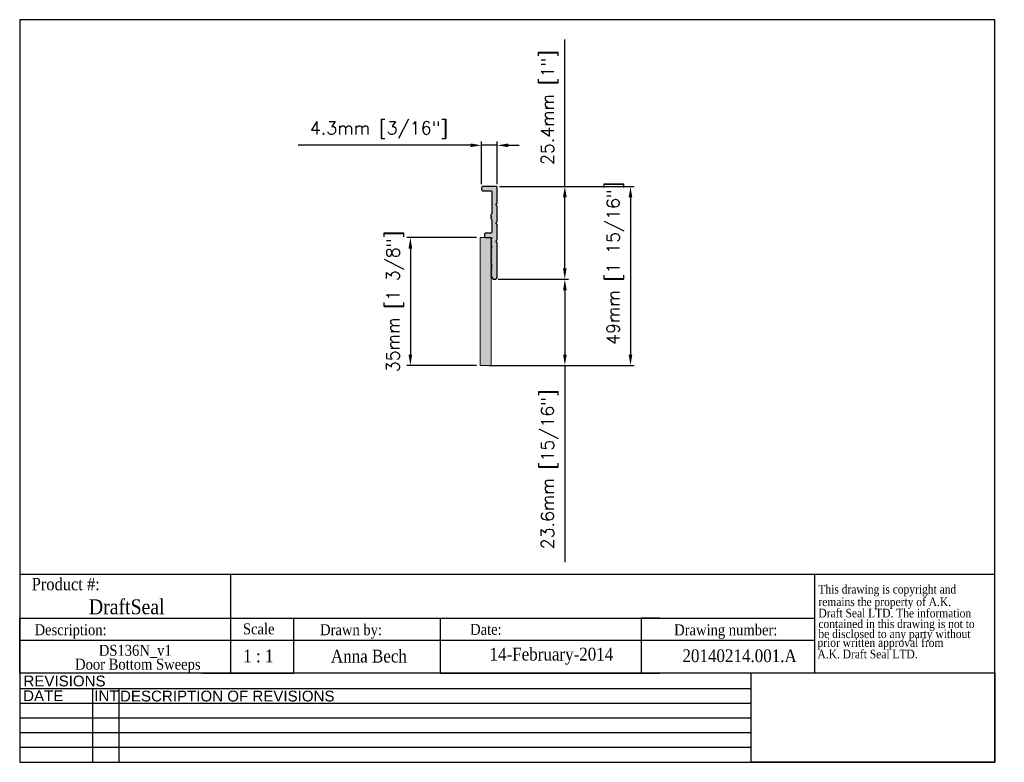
# Model space of a CAD drawing. Header units: millimetres. Extents: x 2362 to 2631, y 15 to 219.
import ezdxf
from ezdxf.enums import TextEntityAlignment as Align

# ---------------------------------------------------------------- set-up
doc = ezdxf.new("R2010")
doc.units = ezdxf.units.MM
doc.header["$MEASUREMENT"] = 0
for name, color, linetype, lineweight in [('AM_5', 3, 'Continuous', 25), ('BORDER', 7, 'Continuous', 25), ('DIMENSIONS', 8, 'Continuous', 15)]:
    doc.layers.add(name, color=color, linetype=linetype, lineweight=lineweight)
doc.layers.add('FRAME', color=7, linetype='Continuous')
doc.styles.add('DS GROUP', font='arial.ttf')
doc.styles.get("Standard").update_dxf_attribs({"font": 'ROMANS.SHX'})
doc.styles.add('TAG', font='GARA.TTF')
doc.dimstyles.new('AM_ISO$0', dxfattribs={"dimtxt": 1.5, "dimasz": 1.5, "dimexe": 1, "dimexo": 1, "dimgap": 1.5, "dimtad": 1, "dimdec": 0, "dimdsep": 46, "dimtxsty": 'Standard', "dimcen": 0, "dimclrd": 256, "dimclre": 256, "dimclrt": 2, "dimadec": 0, "dimazin": 2, "dimtp": 0.1, "dimtm": 0.1, "dimtfac": 0.71, "dimtdec": 0, "dimtmove": 0, "dimatfit": 3, "dimfxl": 1, "dimlwd": -1, "dimlwe": -1, "dimarcsym": 1})
picture_1 = doc.add_image_def('image1.bmp', size_in_pixel=(901, 331))

# ---------------------------------------------------------------- blocks, each defined once
blk = doc.blocks.new('A$C08671A0E')
at = {"layer": 'FRAME', "style": 'TAG'}
for s, p in [('This drawing is copyright and', (14.8, -52.3)), ('remains the property of A.K.', (14.8, -101.5)), ('Draft Seal LTD. The information', (14.8, -145.7)), ('contained in this drawing is not to  ', (14.8, -187.4)), ('be disclosed to any party without ', (14.8, -226.7)), (' prior written approval from', (0, -261.2)), (' A.K. Draft Seal LTD.', (0, -306.1))]:
    blk.add_text(s, height=33.819, dxfattribs=at).set_placement(p)
blk = doc.blocks.new('*D466')
at = {"layer": 'AM_5', "linetype": 'ByBlock', "transparency": 16777216}
for p, q in [((2487.02, 158.89), (2467.92, 158.89)), ((2468.92, 155.89), (2468.92, 126.89)), ((2487.02, 123.89), (2467.92, 123.89))]:
    blk.add_line(p, q, dxfattribs=at)
at = {"layer": 'AM_5', "transparency": 16777216}
for points in [[(2468.42, 155.89), (2469.42, 155.89), (2468.92, 158.89)], [(2468.42, 126.89), (2469.42, 126.89), (2468.92, 123.89)]]:
    blk.add_solid(points, dxfattribs=at)
at = {"layer": 'Defpoints', "color": 0, "transparency": 16777216}
for p in [(2488.02, 158.89), (2468.92, 123.89), (2488.02, 123.89)]:
    blk.add_point(p, dxfattribs=at)
at = {"layer": 'AM_5', "color": 7, "transparency": 16777216, "insert": (2464.76, 141.39), "char_height": 3.5, "attachment_point": 5, "rotation": 90}
blk.add_mtext('35mm [1 3/8"]', dxfattribs=at)
blk = doc.blocks.new('*D467')
at = {"layer": 'AM_5', "linetype": 'ByBlock', "transparency": 16777216}
for p, q in [((2511.17, 172.89), (2511.17, 213.05)), ((2493.32, 172.89), (2512.17, 172.89)), ((2511.17, 150.49), (2511.17, 169.89)), ((2492.95, 147.49), (2512.17, 147.49))]:
    blk.add_line(p, q, dxfattribs=at)
at = {"layer": 'AM_5', "transparency": 16777216}
for points in [[(2510.67, 169.89), (2511.67, 169.89), (2511.17, 172.89)], [(2510.67, 150.49), (2511.67, 150.49), (2511.17, 147.49)]]:
    blk.add_solid(points, dxfattribs=at)
at = {"layer": 'Defpoints', "color": 0, "transparency": 16777216}
for p in [(2492.32, 172.89), (2491.95, 147.49), (2511.17, 147.49)]:
    blk.add_point(p, dxfattribs=at)
at = {"layer": 'AM_5', "color": 7, "transparency": 16777216, "insert": (2507.01, 194.47), "char_height": 3.5, "attachment_point": 5, "rotation": 90}
blk.add_mtext('25.4mm [1"]', dxfattribs=at)
blk = doc.blocks.new('*D468')
at = {"layer": 'AM_5', "linetype": 'ByBlock', "transparency": 16777216}
for p, q in [((2485.4, 184.13), (2438.24, 184.13)), ((2488.4, 173.51), (2488.4, 185.13)), ((2492.7, 184.13), (2488.4, 184.13)), ((2492.7, 173.51), (2492.7, 185.13)), ((2495.7, 184.13), (2498.7, 184.13))]:
    blk.add_line(p, q, dxfattribs=at)
at = {"layer": 'AM_5', "transparency": 16777216}
for points in [[(2485.4, 184.63), (2485.4, 183.63), (2488.4, 184.13)], [(2495.7, 184.63), (2495.7, 183.63), (2492.7, 184.13)]]:
    blk.add_solid(points, dxfattribs=at)
at = {"layer": 'Defpoints', "color": 0, "transparency": 16777216}
for p in [(2488.4, 184.13), (2488.4, 172.51), (2492.7, 172.51)]:
    blk.add_point(p, dxfattribs=at)
at = {"layer": 'AM_5', "color": 7, "transparency": 16777216, "insert": (2460.32, 188.3), "char_height": 3.5, "attachment_point": 5}
blk.add_mtext('4.3mm [3/16"]', dxfattribs=at)
blk = doc.blocks.new('*D469')
at = {"layer": 'AM_5', "linetype": 'ByBlock', "transparency": 16777216}
for p, q in [((2493.32, 172.89), (2530.13, 172.89)), ((2529.13, 169.89), (2529.13, 126.89)), ((2492.02, 123.89), (2530.13, 123.89))]:
    blk.add_line(p, q, dxfattribs=at)
at = {"layer": 'AM_5', "transparency": 16777216}
for points in [[(2528.63, 169.89), (2529.63, 169.89), (2529.13, 172.89)], [(2528.63, 126.89), (2529.63, 126.89), (2529.13, 123.89)]]:
    blk.add_solid(points, dxfattribs=at)
at = {"layer": 'Defpoints', "color": 0, "transparency": 16777216}
for p in [(2492.32, 172.89), (2491.02, 123.89), (2529.13, 123.89)]:
    blk.add_point(p, dxfattribs=at)
at = {"layer": 'AM_5', "color": 7, "transparency": 16777216, "insert": (2524.97, 151.86), "char_height": 3.5, "attachment_point": 5, "rotation": 90}
blk.add_mtext('49mm [1 15/16"]', dxfattribs=at)
blk = doc.blocks.new('*D465')
at = {"layer": 'AM_5', "linetype": 'ByBlock', "transparency": 16777216}
for p, q in [((2492.95, 147.49), (2512.19, 147.49)), ((2511.19, 144.49), (2511.19, 126.89)), ((2490.52, 123.89), (2512.19, 123.89)), ((2511.19, 123.89), (2511.19, 70.05))]:
    blk.add_line(p, q, dxfattribs=at)
at = {"layer": 'AM_5', "transparency": 16777216}
for points in [[(2510.69, 144.49), (2511.69, 144.49), (2511.19, 147.49)], [(2510.69, 126.89), (2511.69, 126.89), (2511.19, 123.89)]]:
    blk.add_solid(points, dxfattribs=at)
at = {"layer": 'Defpoints', "color": 0, "transparency": 16777216}
for p in [(2491.95, 147.49), (2489.52, 123.89), (2511.19, 123.89)]:
    blk.add_point(p, dxfattribs=at)
at = {"layer": 'AM_5', "color": 7, "transparency": 16777216, "insert": (2507.02, 95.47), "char_height": 3.5, "attachment_point": 5, "rotation": 90}
blk.add_mtext('23.6mm [15/16"]', dxfattribs=at)

msp = doc.modelspace()

# ---------------------------------------------------------------- hatches: boundary and pattern name
msp.add_hatch(color=256).paths.add_polyline_path([(2492.7, 162.49), (2492.3, 162.89), (2492.7, 163.29), (2492.7, 167.49), (2492.3, 167.89), (2492.7, 168.29), (2492.7, 172.51, 0.414214), (2492.32, 172.89), (2488.78, 172.89, 0.609065), (2488.47, 172.29, 0.609065), (2488.78, 171.69), (2490.82, 171.69, -0.414214), (2491.2, 171.31), (2491.2, 165.34), (2490.96, 165.09, 0.414214), (2490.96, 164.83), (2491.2, 164.59), (2490.96, 164.34, 0.414214), (2490.96, 164.09), (2491.2, 163.84), (2491.2, 160.47, -0.414214), (2490.82, 160.09), (2489.55, 160.09, 0.609065), (2489.24, 159.49, 0.609065), (2489.55, 158.89), (2491.02, 158.89, -0.668179), (2491.15, 158.57), (2491.01, 158.43, 0.414214), (2491.01, 158.17), (2491.2, 157.97), (2491.01, 157.78, 0.414214), (2491.01, 157.52), (2491.2, 157.33), (2491.01, 157.13, 0.414214), (2491.01, 156.87), (2491.2, 156.68), (2491.01, 156.48, 0.414214), (2491.01, 156.22), (2491.2, 156.03), (2491.01, 155.83, 0.414214), (2491.01, 155.57), (2491.2, 155.38), (2491.01, 155.18, 0.414214), (2491.01, 154.93), (2491.2, 154.73), (2491.01, 154.53, 0.414214), (2491.01, 154.28), (2491.2, 154.08), (2491.01, 153.88, 0.414214), (2491.01, 153.63), (2491.2, 153.43), (2491.01, 153.23, 0.414214), (2491.01, 152.98), (2491.2, 152.78), (2491.01, 152.58, 0.414214), (2491.01, 152.33), (2491.2, 152.13), (2491.01, 151.93, 0.414214), (2491.01, 151.68), (2491.2, 151.48), (2491.01, 151.29, 0.414214), (2491.01, 151.03), (2491.2, 150.83), (2491.01, 150.64, 0.414214), (2491.01, 150.38), (2491.2, 150.18), (2491.01, 149.99, 0.414214), (2491.01, 149.73), (2491.2, 149.54), (2491.01, 149.34, 0.414214), (2491.01, 149.08), (2491.2, 148.89), (2491.01, 148.69, 0.874412), (2491.22, 148.41, 1.119974), (2492.7, 148.24), (2492.7, 157.49), (2492.3, 157.89), (2492.7, 158.29)])
at = {"layer": 'DIMENSIONS'}
msp.add_hatch(color=8, dxfattribs=at).paths.add_polyline_path([(2488.02, 123.89), (2491.02, 123.89), (2491.02, 158.89), (2488.02, 158.89)])

# ---------------------------------------------------------------- linework, layer by layer
for p, q in [((2362.06, 66.79), (2579.51, 66.79)), ((2419.68, 66.79), (2419.68, 54.73)), ((2579.51, 66.79), (2579.51, 39.73)), ((2362.06, 39.73), (2362.06, 54.73)), ((2362.06, 54.73), (2579.51, 54.73)), ((2362.06, 54.73), (2362.06, 49.73)), ((2362.06, 54.73), (2362.06, 48.73)), ((2362.06, 54.73), (2412.06, 54.73)), ((2419.68, 54.73), (2419.68, 39.73)), ((2437.06, 39.73), (2437.06, 54.73)), ((2437.06, 54.73), (2477.06, 54.73)), ((2477.06, 54.73), (2477.06, 39.73)), ((2537.06, 54.73), (2532.06, 54.73)), ((2532.06, 54.73), (2532.06, 39.73)), ((2362.06, 48.73), (2362.06, 50.23)), ((2362.06, 48.73), (2579.51, 48.73)), ((2362.06, 39.73), (2362.06, 42.73)), ((2412.06, 39.73), (2437.06, 39.73)), ((2477.06, 39.73), (2537.06, 39.73))]:
    msp.add_line(p, q)
msp.add_lwpolyline([(2491.01, 155.18, 0.414214), (2491.01, 154.93), (2491.2, 154.73), (2491.01, 154.53, 0.414214), (2491.01, 154.28), (2491.2, 154.08), (2491.01, 153.88, 0.414214), (2491.01, 153.63), (2491.2, 153.43), (2491.01, 153.23, 0.414214), (2491.01, 152.98), (2491.2, 152.78), (2491.01, 152.58, 0.414214), (2491.01, 152.33), (2491.2, 152.13), (2491.01, 151.93, 0.414214), (2491.01, 151.68), (2491.2, 151.48), (2491.01, 151.29, 0.414214), (2491.01, 151.03), (2491.2, 150.83), (2491.01, 150.64, 0.414214), (2491.01, 150.38), (2491.2, 150.18), (2491.01, 149.99, 0.414214), (2491.01, 149.73), (2491.2, 149.54), (2491.01, 149.34, 0.414214), (2491.01, 149.08), (2491.2, 148.89), (2491.01, 148.69, 0.414214), (2491.01, 148.43), (2491.2, 148.24, 1), (2492.7, 148.24), (2492.7, 157.49), (2492.3, 157.89), (2492.7, 158.29), (2492.7, 162.49), (2492.3, 162.89), (2492.7, 163.29), (2492.7, 167.49), (2492.3, 167.89), (2492.7, 168.29), (2492.7, 172.51, 0.414214), (2492.32, 172.89), (2488.78, 172.89, 0.414214), (2488.4, 172.51), (2488.4, 172.07, 0.414214), (2488.78, 171.69), (2490.82, 171.69, -0.414214), (2491.2, 171.31), (2491.2, 165.34), (2490.96, 165.09, 0.414214), (2490.96, 164.83), (2491.2, 164.59), (2490.96, 164.34, 0.414214), (2490.96, 164.09), (2491.2, 163.84), (2491.2, 160.47, -0.414214), (2490.82, 160.09), (2489.55, 160.09, 0.414214), (2489.17, 159.71), (2489.17, 159.27, 0.414214), (2489.55, 158.89), (2491.02, 158.89, -0.668179), (2491.15, 158.57), (2491.01, 158.43, 0.414214), (2491.01, 158.17), (2491.2, 157.97), (2491.01, 157.78, 0.414214), (2491.01, 157.52), (2491.2, 157.33), (2491.01, 157.13, 0.414214), (2491.01, 156.87), (2491.2, 156.68), (2491.01, 156.48, 0.414214), (2491.01, 156.22), (2491.2, 156.03), (2491.01, 155.83, 0.414214), (2491.01, 155.57), (2491.2, 155.38)], format="xyb", close=True)
at = {"layer": 'BORDER'}
for p, q in [((2362.06, 218.5), (2362.06, 15.3)), ((2628.76, 218.5), (2362.06, 218.5)), ((2628.76, 15.3), (2628.76, 218.5)), ((2579.51, 66.79), (2628.76, 66.79)), ((2628.76, 39.73), (2362.06, 39.73)), ((2562.14, 35.42), (2362.06, 35.42)), ((2381.93, 35.42), (2381.93, 15.3)), ((2389.14, 35.42), (2389.14, 15.3)), ((2562.14, 31.4), (2362.06, 31.4)), ((2562.14, 27.37), (2362.06, 27.37)), ((2562.14, 23.35), (2362.06, 23.35)), ((2562.14, 19.33), (2362.06, 19.33)), ((2362.06, 15.3), (2628.76, 15.3))]:
    msp.add_line(p, q, dxfattribs=at)
at = {"layer": 'DIMENSIONS'}
for p, q in [((2488.02, 123.89), (2488.02, 158.89)), ((2488.02, 158.89), (2491.02, 158.89)), ((2491.02, 158.89), (2491.02, 123.89)), ((2491.02, 123.89), (2488.02, 123.89))]:
    msp.add_line(p, q, dxfattribs=at)
at = {"layer": 'FRAME', "color": 1}
for q in [(2562.14, 39.74), (2562.14, 39.73)]:
    msp.add_line((2562.14, 15.3), q, dxfattribs=at)

# ---------------------------------------------------------------- block references
at = {"xscale": 0.06987750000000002, "yscale": 0.06987750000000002, "zscale": 0.06987750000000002}
msp.add_blockref('A$C08671A0E', (2579.51, 65.14), dxfattribs=at)

# ---------------------------------------------------------------- texts
at = {"layer": 'BORDER', "attachment_point": 2, "style": 'DS GROUP'}
for s, width, insert, char_height in [('REVISIONS', 20.3868, (2374.32, 39.03), 2.953), ('DATE', 20.3868, (2368.5, 34.99), 2.953), ('INT', 20.3868, (2385.79, 34.99), 2.953), ('DESCRIPTION OF REVISIONS', 103.8609, (2418.84, 34.91), 2.9531)]:
    msp.add_mtext_dynamic_manual_height_columns(s, width=width, gutter_width=7.5, heights=[0], dxfattribs=dict(at, insert=insert, char_height=char_height))
at = {"layer": 'FRAME', "style": 'TAG'}
for s, height, p in [('Product #:', 3.382, (2374.65, 64.13)), ('DraftSeal', 4.069, (2391.34, 57.98)), ('Description:', 3, (2375.98, 51.11)), ('Drawn by:', 3, (2452.69, 51.18)), ('Date:', 3, (2489.58, 51.66)), ('Drawing number:', 3, (2555.2, 51.15)), ('1 : 1', 3.5, (2427.35, 44.39)), ('Anna Bech', 3.5, (2457.58, 44.44)), ('14-February-2014', 3.5, (2507.5, 44.44)), ('20140214.001.A', 3.5, (2558.98, 44.45))]:
    msp.add_text(s, height=height, dxfattribs=at).set_placement(p, align=Align.MIDDLE)
msp.add_text('Scale', height=3, dxfattribs=at).set_placement((2423.13, 50.32))
for s, p in [('DS136N_v1 ', (2394.17, 44.45)), (' Door Bottom Sweeps ', (2394.37, 40.66))]:
    msp.add_text(s, height=3, dxfattribs=at).set_placement(p, align=Align.CENTER)

# ---------------------------------------------------------------- dimensions: what is measured, and where the dimension line sits
at = {"layer": 'AM_5'}
for base, p1, p2, picture, middle in [((2511.17, 147.49), (2492.32, 172.89), (2491.95, 147.49), '*D467', (2511.17, 194.47)), ((2529.13, 123.89), (2492.32, 172.89), (2491.02, 123.89), '*D469', (2529.13, 151.86)), ((2468.92, 123.89), (2488.02, 158.89), (2488.02, 123.89), '*D466', (2468.92, 141.39)), ((2511.19, 123.89), (2491.95, 147.49), (2489.52, 123.89), '*D465', (2511.19, 95.47))]:
    dim = msp.add_linear_dim(base=base, p1=p1, p2=p2, angle=90, dimstyle='AM_ISO$0', override={"dimtxt": 3.5, "dimasz": 3, "dimdec": 1, "dimpost": '<>mm', "dimclrt": 7}, dxfattribs=at)
    dim.commit()
    dim.dimension.update_dxf_attribs({"geometry": picture, "text_midpoint": middle, "dimtype": 160})
dim = msp.add_linear_dim(base=(2488.4, 184.13), p1=(2492.7, 172.51), p2=(2488.4, 172.51), dimstyle='AM_ISO$0', override={"dimtxt": 3.5, "dimasz": 3, "dimdec": 1, "dimpost": '<>mm', "dimclrt": 7}, dxfattribs=at)
dim.commit()
dim.dimension.update_dxf_attribs({"geometry": '*D468', "text_midpoint": (2460.32, 184.13), "dimtype": 160})

# ---------------------------------------------------------------- pictures from other files: only their frames are drawn
image = msp.add_image(picture_1, insert=(2562.14, 15.3), size_in_units=(66.62, 24.47))
image.dxf.flags = 7

doc.saveas('drawing.dxf')
